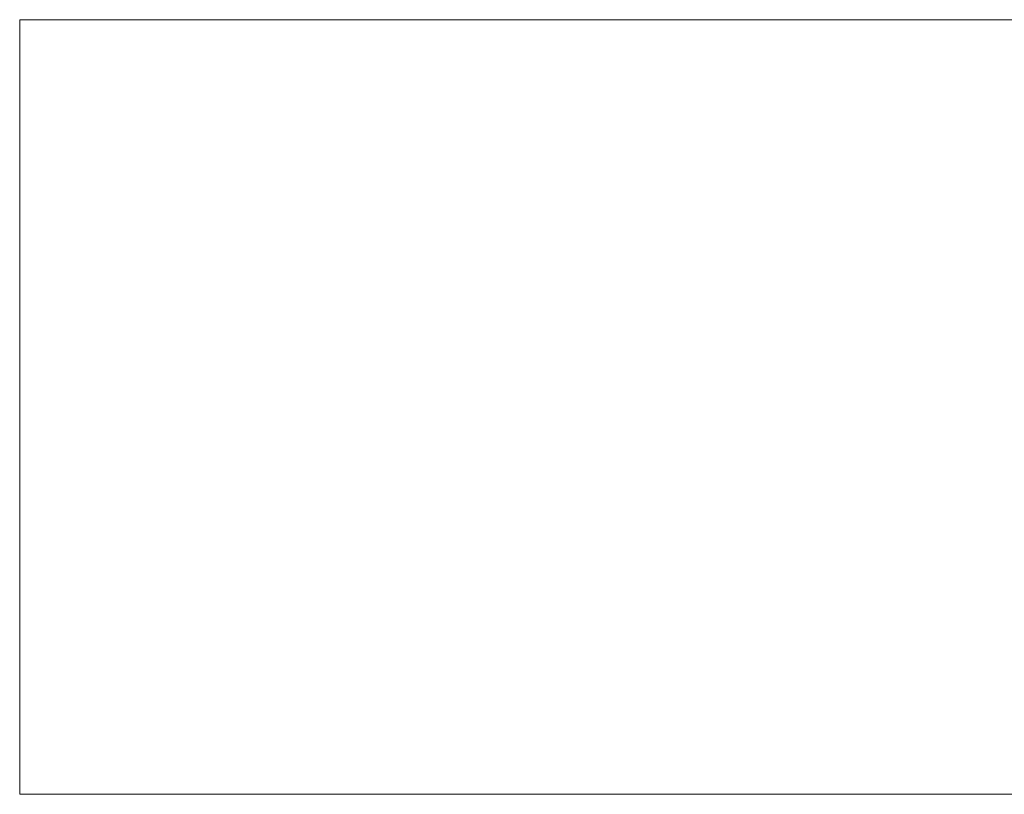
# Model space of a CAD drawing. Header units: millimetres. Extents: x -303 to 307, y -103 to 152400.
# Tile 1 of 156: x -276 to -15, y -103 to 102. Entities that reach past the tile are written whole.
import ezdxf

# ---------------------------------------------------------------- set-up
doc = ezdxf.new("R2010")
doc.units = ezdxf.units.MM
doc.layers.add('A-GENM', color=13, linetype='Continuous')

msp = doc.modelspace()

# ---------------------------------------------------------------- meshes
at = {"layer": 'A-GENM', "lineweight": 5}
mesh = msp.add_polyface(dxfattribs=at)
corners = [(275.03, 102.09), (-275.9, 102.09), (-275.9, -103.3), (275.03, -103.3)]
mesh.append_faces([[corners[k] for k in face] for face in [(3, 0, 1, 2)]])
mesh = msp.add_polyface(dxfattribs=at)
corners = [(275.03, 102.09, -118.52), (275.03, -103.3, -118.52), (-275.9, -103.3, -118.52), (-275.9, 102.09, -118.52)]
mesh.append_faces([[corners[k] for k in face] for face in [(2, 3, 0, 1)]])
mesh = msp.add_polyface(dxfattribs=at)
corners = [(-275.9, 102.09), (275.03, 102.09), (275.03, 102.09, -118.52), (-275.9, 102.09, -118.52)]
mesh.append_faces([[corners[k] for k in face] for face in [(0, 1, 2, 3)]])
mesh = msp.add_polyface(dxfattribs=at)
corners = [(-275.9, -103.3), (-275.9, 102.09), (-275.9, 102.09, -118.52), (-275.9, -103.3, -118.52)]
mesh.append_faces([[corners[k] for k in face] for face in [(3, 0, 1, 2)]])
mesh = msp.add_polyface(dxfattribs=at)
corners = [(275.03, -103.3), (-275.9, -103.3), (-275.9, -103.3, -118.52), (275.03, -103.3, -118.52)]
mesh.append_faces([[corners[k] for k in face] for face in [(0, 1, 2, 3)]])

doc.saveas('drawing.dxf')
